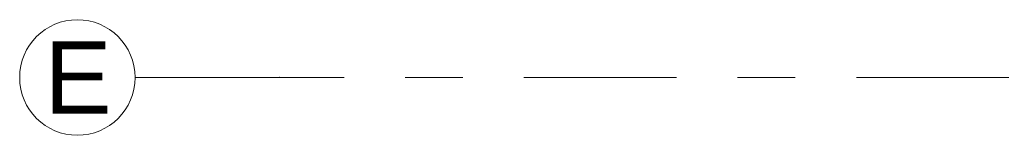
# Model space of a CAD drawing. Header units: metres. Extents: x -3.6 to 84.5, y -11 to 16.8.
# Tile 33 of 256: x -3.625 to -1.918, y 13.05 to 13.25. Entities that reach past the tile are written whole.
import ezdxf

# ---------------------------------------------------------------- set-up
doc = ezdxf.new("R2010")
doc.units = ezdxf.units.M
doc.header["$MEASUREMENT"] = 0
doc.linetypes.add('Strichlinie doppelt', pattern=[0.546806, 0.264583, -0.105833, 0.070556, -0.105833])
doc.layers.add('451 - Universal.Achsen Raster', color=7, linetype='Continuous')
doc.styles.add('ERSTELLTER_STIL_2', font='txt')

msp = doc.modelspace()

# ---------------------------------------------------------------- linework, layer by layer
at = {"layer": '451 - Universal.Achsen Raster', "color": 160, "linetype": 'Strichlinie doppelt', "lineweight": 9, "true_color": 0x3232ff}
for p, q in [((-3.175, 13.15), (-3.425, 13.15)), ((64.935, 13.15), (-3.175, 13.15))]:
    msp.add_line(p, q, dxfattribs=at)
at = {"layer": '451 - Universal.Achsen Raster', "color": 160, "linetype": 'Continuous', "lineweight": 9, "true_color": 0x3232ff}
msp.add_circle((-3.525, 13.15), 0.1, dxfattribs=at)
at = {"layer": '451 - Universal.Achsen Raster', "color": 160, "linetype": 'Strichlinie doppelt', "lineweight": 9, "true_color": 0x3232ff}
msp.add_point((-3.175, 13.15), dxfattribs=at)
msp.add_point((-3.175, 13.15), dxfattribs=at)

# ---------------------------------------------------------------- texts
at = {"layer": '451 - Universal.Achsen Raster', "color": 160, "lineweight": 9, "true_color": 0x3232ff, "insert": (-3.5821, 13.2125), "char_height": 0.125, "attachment_point": 1, "style": 'ERSTELLTER_STIL_2'}
msp.add_mtext('\\A1;{\\pql;\\pt0;\\fArial|b0|i0|c0|p38;E}', dxfattribs=at)

doc.saveas('drawing.dxf')
